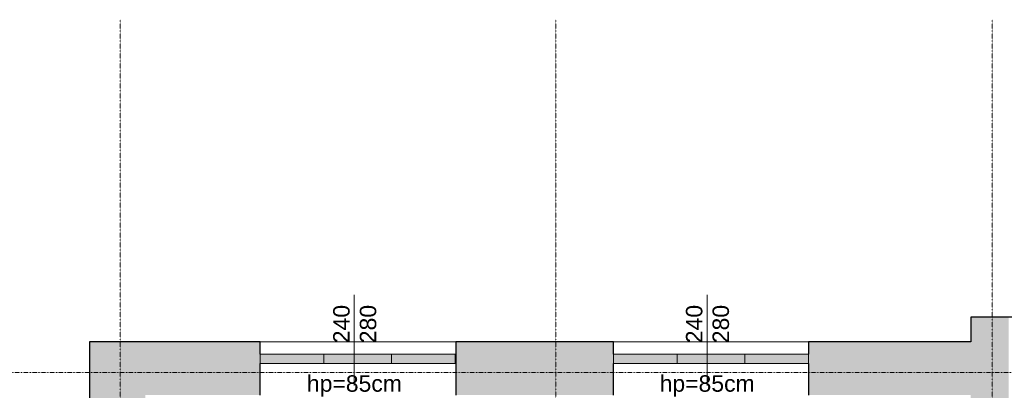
# Model space of a CAD drawing. Header units: inches. Extents: x -112469 to 885939, y -131046 to 286269.
# Tile 68 of 138: x 76906 to 88894, y -100796 to -96290. Entities that reach past the tile are written whole.
import ezdxf

# ---------------------------------------------------------------- set-up
doc = ezdxf.new("R2010")
doc.units = ezdxf.units.IN
doc.header["$MEASUREMENT"] = 0
doc.linetypes.add('Linia siatki', pattern=[0.9925, 0.47, -0.2175, 0.0875, -0.2175])
for name, color, linetype, lineweight in [('_IS_CO zasilenie', 1, 'Continuous', 30), ('A-DETL-THIN', 251, 'Continuous', 9), ('A-GLAZ', 251, 'Continuous', 9), ('A-WALL', 251, 'Continuous', 9), ('A-WALL-PATT', 254, 'Continuous', 25), ('G-ANNO-TEXT', 251, 'Continuous', 9), ('S-GRID', 251, 'Continuous', 9)]:
    doc.layers.add(name, color=color, linetype=linetype, lineweight=lineweight)
doc.styles.add('Arial_5', font='arial.ttf', dxfattribs={"height": 20})

# ---------------------------------------------------------------- blocks, each defined once
blk = doc.blocks.new('Aluminum_2 szybowe - 160x140 wymiana-V4-4_Poziom piętra')
at = {"layer": 'A-GLAZ'}
blk.add_hatch(color=256, dxfattribs=at).paths.add_polyline_path([(22.8, 8.7), (22.8, 20.2), (-137.2, 20.2), (-137.2, 8.7), (-31.8, 8.7)])
for p, q in [((-137.2, 20.2), (22.8, 20.2)), ((-137.2, 8.7), (-137.2, 20.2)), ((22.8, 20.2), (22.8, 8.7)), ((22.8, 8.7), (-137.2, 8.7))]:
    blk.add_line(p, q, dxfattribs=at)
blk = doc.blocks.new('Aluminum_2 szybowe - 160x140 wymiana-631342-4_Poziom piętra')
at = {"layer": 'A-GLAZ', "lineweight": 18}
for p, q in [((22.8, 20.2), (22.3, 20.2)), ((22.3, 8.7), (22.8, 8.7))]:
    blk.add_line(p, q, dxfattribs=at)
blk = doc.blocks.new('PIĘTRO')
at = {"layer": 'A-WALL-PATT', "lineweight": 9}
h = blk.add_hatch(color=251, dxfattribs=at)
h.paths.add_polyline_path([(13042.2, -15831.43), (13042.2, -7291.43), (12582.2, -7291.43), (12582.2, -15831.43), (12692.14, -15831.43)])
h.paths.add_polyline_path([(12692.44, -5841.43), (13042.2, -5841.43), (13042.2, 198.57), (12582.2, 198.57), (12582.2, -1965.08), (12588.55, -1965.08), (12588.55, -1985.08), (12582.2, -1985.08), (12582.2, -2105.08), (12588.55, -2105.08), (12588.55, -2125.08), (12582.2, -2125.08), (12582.2, -5841.43), (12641.41, -5841.43)])
h = blk.add_hatch(color=251, dxfattribs=at)
h.paths.add_polyline_path([(1852.2, -15831.43), (2532.2, -15831.43), (2532.2, -7419.73), (1852.2, -7419.73), (1852.2, -9148.85)])
h.paths.add_polyline_path([(1852.2, -5519.73), (2532.2, -5519.73), (2532.2, -101.43), (1852.2, -101.43), (1852.2, -2768.94)])
h = blk.add_hatch(color=251, dxfattribs=at)
h.paths.add_polyline_path([(7312.2, -751.43), (7372.2, -751.43), (7372.2, -101.43), (6312.2, -101.43), (6312.2, -751.43)])
h.paths.add_polyline_path([(2532.2, -751.43), (3932.2, -751.43), (3932.2, -101.43), (2532.2, -101.43), (2532.2, -365.73)])
h = blk.add_hatch(color=251, dxfattribs=at)
h.paths.add_polyline_path([(11002.2, -751.43), (12582.2, -751.43), (12582.2, -101.43), (10606.8, -101.43), (10606.8, -751.43), (10882.2, -751.43)])
h.paths.add_polyline_path([(7432.2, -751.43), (8232.2, -751.43), (8232.2, -101.43), (7372.2, -101.43), (7372.2, -751.43)])
at = {"layer": 'A-DETL-THIN', "color": 251}
for p, q in [((5077.2, 467.55), (5077.2, -632.45)), ((9371.8, 467.55), (9371.8, -632.45))]:
    blk.add_line(p, q, dxfattribs=at)
at = {"layer": 'A-WALL', "color": 251, "lineweight": 25}
for p, q in [((12582.2, 198.57), (12582.2, -101.43)), ((13417.2, 198.57), (12582.2, 198.57)), ((3932.2, -101.43), (1852.2, -101.43)), ((1852.2, -101.43), (1852.2, -5519.73)), ((3932.2, -251.43), (3932.2, -101.43)), ((6312.2, -101.43), (6312.2, -751.43)), ((8232.2, -101.43), (6312.2, -101.43)), ((8232.2, -251.43), (8232.2, -101.43)), ((10606.8, -101.43), (10606.8, -251.43)), ((12582.2, -101.43), (10606.8, -101.43)), ((3932.2, -751.43), (3932.2, -365.73)), ((8232.2, -751.43), (8232.2, -365.73)), ((10606.8, -365.73), (10606.8, -751.43))]:
    blk.add_line(p, q, dxfattribs=at)
at = {"layer": 'A-WALL', "color": 251}
for p, q in [((3932.2, -101.43), (6312.2, -101.43)), ((8232.2, -101.43), (10606.8, -101.43))]:
    blk.add_line(p, q, dxfattribs=at)
at = {"layer": 'S-GRID', "color": 251, "linetype": 'Linia siatki'}
for p, q in [((2227.2, 3814.58), (2227.2, -22310.93)), ((7532.2, 3814.58), (7532.2, -22310.93)), ((12842.2, 3814.58), (12842.2, -22310.93)), ((-1420.75, -476.43), (33508.1, -476.43))]:
    blk.add_line(p, q, dxfattribs=at)
at = {"layer": 'A-GLAZ', "color": 251, "xscale": 10, "yscale": 10, "zscale": 10}
for name, p in [('Aluminum_2 szybowe - 160x140 wymiana-V4-4_Poziom piętra', (5303.8, -452.99)), ('Aluminum_2 szybowe - 160x140 wymiana-V4-4_Poziom piętra', (6078.4, -452.99)), ('Aluminum_2 szybowe - 160x140 wymiana-631342-4_Poziom piętra', (6083.8, -452.99)), ('Aluminum_2 szybowe - 160x140 wymiana-V4-4_Poziom piętra', (9603.8, -452.99)), ('Aluminum_2 szybowe - 160x140 wymiana-V4-4_Poziom piętra', (10378.4, -452.99))]:
    blk.add_blockref(name, p, dxfattribs=at)
at = {"layer": 'G-ANNO-TEXT', "color": 251, "char_height": 200, "width": 577.215, "attachment_point": 1, "rotation": 90, "style": 'Arial_5'}
for s, insert in [('240', (4819.91, -119.66)), ('280', (5144.02, -119.66)), ('240', (9114.51, -119.66)), ('280', (9438.62, -119.66))]:
    blk.add_mtext(s, dxfattribs=dict(at, insert=insert))
at = {"layer": 'G-ANNO-TEXT', "color": 251, "char_height": 200, "width": 1435.0206, "attachment_point": 1, "style": 'Arial_5'}
for insert in [(4499.72, -509.74), (8794.32, -509.74)]:
    blk.add_mtext('hp=85cm', dxfattribs=dict(at, insert=insert))

msp = doc.modelspace()

# ---------------------------------------------------------------- block references
at = {"layer": '_IS_CO zasilenie', "ltscale": 10}
msp.add_blockref('PIĘTRO', (75903, -100104), dxfattribs=at)

doc.saveas('drawing.dxf')
